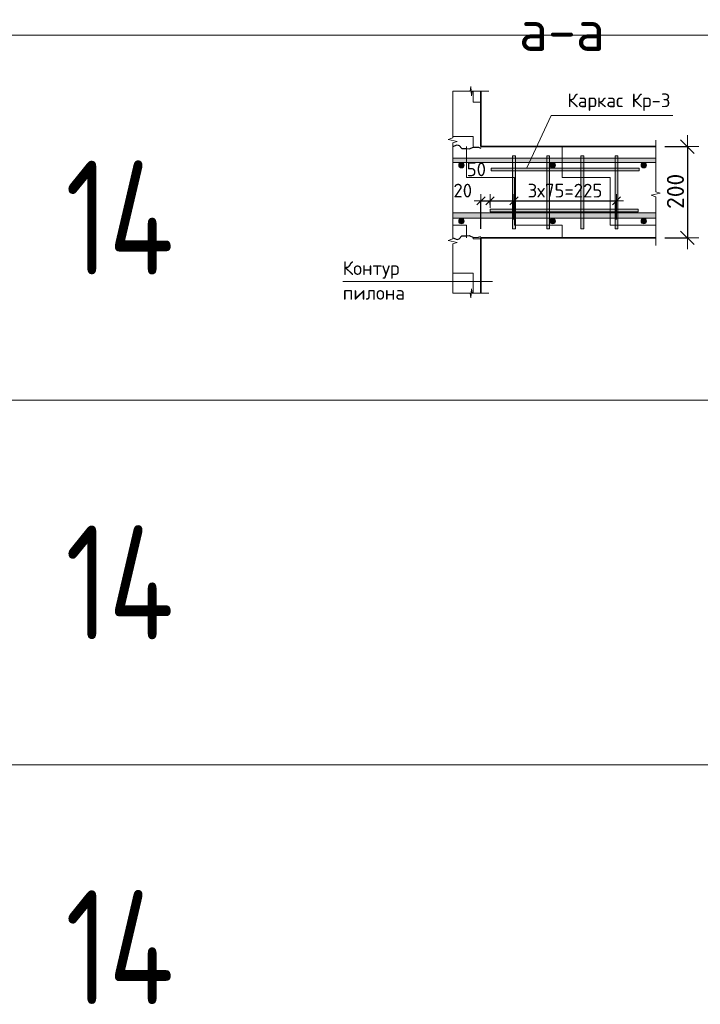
# Model space of a CAD drawing. Header units: metres. Extents: x -38 to 107, y -15 to 21.
# Tile 68 of 89: x 75.88 to 77.37, y 1.55 to 3.71. Entities that reach past the tile are written whole.
import ezdxf

# ---------------------------------------------------------------- set-up
doc = ezdxf.new("R2010")
doc.units = ezdxf.units.M
doc.header["$PDMODE"] = 65
doc.layers.add('XR$4$Размерная линия (1)', color=7, linetype='Continuous', lineweight=13)
doc.layers.add('XR$4$Размерная линия_ общее', color=7, linetype='Continuous', lineweight=13)
doc.styles.add('ISOCPEUR', font='txt')
doc.dimstyles.new('DIMSTYLE_27', dxfattribs={"dimtxt": 0.03, "dimasz": 0.03, "dimexe": 0, "dimexo": 0, "dimgap": 0.015, "dimtad": 2, "dimdec": 0, "dimlfac": 1000, "dimrnd": 5, "dimzin": 12, "dimdsep": 46, "dimtxsty": 'ISOCPEUR', "dimblk1": 'ALL_ML_STRICH', "dimblk2": 'ALL_ML_STRICH', "dimsah": 1, "dimcen": 0, "dimclrd": 7, "dimclre": 256, "dimclrt": 7, "dimadec": 0, "dimazin": 0, "dimtfac": 1, "dimtdec": 0, "dimtix": 1, "dimtmove": 2, "dimatfit": 3, "dimfxl": 0, "dimtvp": 1.2, "dimtzin": 0, "dimlwd": 0, "dimlwe": -3, "dimarcsym": 0})
doc.dimstyles.new('DIMSTYLE_28', dxfattribs={"dimtxt": 0.03, "dimasz": 0.03, "dimexe": 0, "dimexo": 0, "dimgap": 0.015, "dimtad": 2, "dimdec": 0, "dimlfac": 1000, "dimrnd": 5, "dimzin": 12, "dimdsep": 46, "dimtxsty": 'ISOCPEUR', "dimblk1": 'ALL_ML_STRICH', "dimblk2": 'ALL_ML_STRICH', "dimsah": 1, "dimcen": 0, "dimclrd": 7, "dimclre": 256, "dimclrt": 7, "dimadec": 0, "dimazin": 0, "dimtfac": 1, "dimtdec": 0, "dimtix": 1, "dimtmove": 2, "dimatfit": 3, "dimfxl": 0, "dimtzin": 0, "dimlwd": 0, "dimlwe": -3, "dimarcsym": 0})
doc.dimstyles.new('DIMSTYLE_31', dxfattribs={"dimtxt": 0.0375, "dimasz": 0.0495, "dimexe": 0, "dimexo": 0, "dimgap": 0.01875, "dimtad": 2, "dimdec": 0, "dimlfac": 1000, "dimrnd": 1, "dimzin": 12, "dimdsep": 46, "dimtxsty": 'ISOCPEUR', "dimblk1": 'ALL_ML_STRICH', "dimblk2": 'ALL_ML_STRICH', "dimsah": 1, "dimcen": 0, "dimclrd": 7, "dimclre": 256, "dimclrt": 7, "dimadec": 0, "dimazin": 0, "dimtfac": 1, "dimtdec": 0, "dimtix": 1, "dimtmove": 2, "dimatfit": 3, "dimfxl": 0, "dimtzin": 0, "dimlwd": 0, "dimlwe": -3, "dimarcsym": 0})
pattern_1 = [(0, (0.15, 0.15), (0.075, 0.075), [0.075, -0.075]), (90, (0.15, 0.15), (-0.075, 0.075), [0.075, -0.075])]

# ---------------------------------------------------------------- blocks, each defined once
blk = doc.blocks.new('ЭЛЕМЕНТ_УЗОРА_9')
at = {"color": 7, "linetype": 'Continuous', "lineweight": 13, "transparency": 33554687}
blk.add_line((76.8299, 3.5491), (76.8299, 3.5491), dxfattribs=at)
for points in [[(76.8299, 3.3276), (76.8299, 3.4359), (76.8399, 3.439), (76.8199, 3.4432), (76.8299, 3.4468), (76.8299, 3.5491)], [(76.8299, 3.106), (76.8299, 3.2144), (76.8399, 3.2175), (76.8199, 3.2217), (76.8299, 3.2252), (76.8299, 3.3276)]]:
    blk.add_lwpolyline(points, dxfattribs=at)
blk = doc.blocks.new('ЭЛЕМЕНТ_УЗОРА_10')
at = {"color": 7, "linetype": 'Continuous', "lineweight": 13, "transparency": 33554687}
blk.add_line((76.9089, 3.5491), (76.9089, 3.5491), dxfattribs=at)
blk.add_lwpolyline([(76.8299, 3.5491), (76.8685, 3.5491), (76.8696, 3.5591), (76.8711, 3.5391), (76.8724, 3.5491), (76.9089, 3.5491)], dxfattribs=at)
blk = doc.blocks.new('ЭЛЕМЕНТ_УЗОРА_11')
at = {"color": 7, "linetype": 'Continuous', "lineweight": 13, "transparency": 33554687}
blk.add_line((77.2754, 3.2106), (77.2754, 3.2106), dxfattribs=at)
blk.add_lwpolyline([(77.2754, 3.4416), (77.2754, 3.3286), (77.2854, 3.3254), (77.2654, 3.321), (77.2754, 3.3173), (77.2754, 3.2106)], dxfattribs=at)
blk = doc.blocks.new('ALL_ML_STRICH')
at = {"color": 0, "linetype": 'ByBlock', "lineweight": -2}
for p, q in [((0, -0.5), (0, 0.5)), ((-1, 0), (0.5, 0)), ((-0.3, -0.3), (0.3, 0.3))]:
    blk.add_line(p, q, dxfattribs=at)
blk = doc.blocks.new('*D535')
at = {"layer": 'DEFPOINTS', "color": 7, "linetype": 'Continuous', "lineweight": 13, "transparency": 33554687}
for p in [(77.2754, 3.4276), (77.3448, 3.4276), (77.2754, 3.2276)]:
    blk.add_point(p, dxfattribs=at)
at = {"layer": 'XR$4$Размерная линия_ общее', "color": 253, "linetype": 'Continuous', "lineweight": -2, "true_color": 0xa0a0a0, "transparency": 33554687}
for p, q in [((77.2954, 3.4276), (77.3448, 3.4276)), ((77.2954, 3.2276), (77.3448, 3.2276))]:
    blk.add_line(p, q, dxfattribs=at)
at = {"layer": 'XR$4$Размерная линия_ общее', "color": 7, "linetype": 'Continuous', "lineweight": -2, "transparency": 33554687}
blk.add_line((77.3448, 3.4276), (77.3448, 3.2276), dxfattribs=at)
at = {"layer": 'XR$4$Размерная линия_ общее', "color": 7, "linetype": 'Continuous', "lineweight": 13, "transparency": 33554687, "xscale": 0.04950000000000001, "yscale": 0.04950000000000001, "zscale": 0.04950000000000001}
for p, rotation in [((77.3448, 3.4276), 90), ((77.3448, 3.2276), 270)]:
    blk.add_blockref('ALL_ML_STRICH', p, dxfattribs=dict(at, rotation=rotation))
at = {"layer": 'XR$4$Размерная линия_ общее', "color": 7, "linetype": 'Continuous', "lineweight": 13, "transparency": 33554687, "insert": (77.3185, 3.3295), "char_height": 0.0375, "width": 0.1125, "attachment_point": 5, "rotation": 90, "style": 'ISOCPEUR'}
blk.add_mtext('\\A1;{200}', dxfattribs=at)
blk = doc.blocks.new('СЛОЖНЫЙ_ОБЪЕКТ_30')
at = {"linetype": 'Continuous', "lineweight": 13, "transparency": 33554687}
blk.add_hatch(color=7, dxfattribs=at).paths.add_polyline_path([(77.2754, 3.2706), (76.8299, 3.2706), (76.8299, 3.2826), (77.2754, 3.2826)], flags=16)
at = {"color": 7, "linetype": 'Continuous', "lineweight": 13, "transparency": 33554687}
blk.add_lwpolyline([(77.2754, 3.2706), (76.8299, 3.2706), (76.8299, 3.2826), (77.2754, 3.2826), (77.2754, 3.2706)], close=True, dxfattribs=at)
blk = doc.blocks.new('СЛОЖНЫЙ_ОБЪЕКТ_31')
at = {"linetype": 'Continuous', "lineweight": 13, "transparency": 33554687}
blk.add_hatch(color=7, dxfattribs=at).paths.add_polyline_path([(77.2754, 3.3926), (76.8299, 3.3926), (76.8299, 3.4026), (77.2754, 3.4026)], flags=16)
at = {"color": 7, "linetype": 'Continuous', "lineweight": 13, "transparency": 33554687}
blk.add_lwpolyline([(77.2754, 3.3926), (76.8299, 3.3926), (76.8299, 3.4026), (77.2754, 3.4026), (77.2754, 3.3926)], close=True, dxfattribs=at)
blk = doc.blocks.new('ЭЛЕМЕНТ_УЗОРА_12')
at = {"color": 7, "linetype": 'Continuous', "lineweight": 13, "transparency": 33554687}
blk.add_line((76.9089, 3.106), (76.9089, 3.106), dxfattribs=at)
blk.add_lwpolyline([(76.8299, 3.106), (76.8685, 3.106), (76.8696, 3.096), (76.8711, 3.116), (76.8724, 3.106), (76.9089, 3.106)], dxfattribs=at)
blk = doc.blocks.new('СЛОЖНЫЙ_ОБЪЕКТ_32')
at = {"linetype": 'Continuous', "lineweight": 13, "true_color": 0xababab, "transparency": 33554687}
blk.add_hatch(color=253, dxfattribs=at).paths.add_polyline_path([(76.9613, 3.2476), (76.9613, 3.4076), (76.9673, 3.4076), (76.9673, 3.2476)], flags=16)
at = {"color": 7, "linetype": 'Continuous', "lineweight": 13, "transparency": 33554687}
blk.add_lwpolyline([(76.9613, 3.2476), (76.9613, 3.4076), (76.9673, 3.4076), (76.9673, 3.2476), (76.9613, 3.2476)], close=True, dxfattribs=at)
blk = doc.blocks.new('СЛОЖНЫЙ_ОБЪЕКТ_33')
at = {"linetype": 'Continuous', "lineweight": 13, "true_color": 0xababab, "transparency": 33554687}
blk.add_hatch(color=253, dxfattribs=at).paths.add_polyline_path([(77.0363, 3.2476), (77.0363, 3.4076), (77.0423, 3.4076), (77.0423, 3.2476)], flags=16)
at = {"color": 7, "linetype": 'Continuous', "lineweight": 13, "transparency": 33554687}
blk.add_lwpolyline([(77.0363, 3.2476), (77.0363, 3.4076), (77.0423, 3.4076), (77.0423, 3.2476), (77.0363, 3.2476)], close=True, dxfattribs=at)
blk = doc.blocks.new('СЛОЖНЫЙ_ОБЪЕКТ_34')
at = {"linetype": 'Continuous', "lineweight": 13, "true_color": 0xababab, "transparency": 33554687}
blk.add_hatch(color=253, dxfattribs=at).paths.add_polyline_path([(77.1113, 3.2476), (77.1113, 3.4076), (77.1173, 3.4076), (77.1173, 3.2476)], flags=16)
at = {"color": 7, "linetype": 'Continuous', "lineweight": 13, "transparency": 33554687}
blk.add_lwpolyline([(77.1113, 3.2476), (77.1113, 3.4076), (77.1173, 3.4076), (77.1173, 3.2476), (77.1113, 3.2476)], close=True, dxfattribs=at)
blk = doc.blocks.new('СЛОЖНЫЙ_ОБЪЕКТ_35')
at = {"linetype": 'Continuous', "lineweight": 13, "true_color": 0xababab, "transparency": 33554687}
blk.add_hatch(color=253, dxfattribs=at).paths.add_polyline_path([(77.1863, 3.2476), (77.1863, 3.4076), (77.1923, 3.4076), (77.1923, 3.2476)], flags=16)
at = {"color": 7, "linetype": 'Continuous', "lineweight": 13, "transparency": 33554687}
blk.add_lwpolyline([(77.1863, 3.2476), (77.1863, 3.4076), (77.1923, 3.4076), (77.1923, 3.2476), (77.1863, 3.2476)], close=True, dxfattribs=at)
blk = doc.blocks.new('СЛОЖНЫЙ_ОБЪЕКТ_36')
at = {"linetype": 'Continuous', "lineweight": 13, "true_color": 0xababab, "transparency": 33554687}
blk.add_hatch(color=253, dxfattribs=at).paths.add_polyline_path([(77.2393, 3.3806), (76.9143, 3.3806), (76.9143, 3.3746), (77.2393, 3.3746)])
at = {"color": 7, "linetype": 'Continuous', "lineweight": 13, "transparency": 33554687}
blk.add_lwpolyline([(77.2393, 3.3806), (76.9143, 3.3806), (76.9143, 3.3746), (77.2393, 3.3746), (77.2393, 3.3806)], close=True, dxfattribs=at)
blk = doc.blocks.new('СЛОЖНЫЙ_ОБЪЕКТ_37')
at = {"linetype": 'Continuous', "lineweight": 13, "true_color": 0xababab, "transparency": 33554687}
blk.add_hatch(color=253, dxfattribs=at).paths.add_polyline_path([(77.2369, 3.2903), (76.9119, 3.2903), (76.9119, 3.2843), (77.2369, 3.2843)])
at = {"color": 7, "linetype": 'Continuous', "lineweight": 13, "transparency": 33554687}
blk.add_lwpolyline([(77.2369, 3.2903), (76.9119, 3.2903), (76.9119, 3.2843), (77.2369, 3.2843), (77.2369, 3.2903)], close=True, dxfattribs=at)
blk = doc.blocks.new('*D545')
at = {"layer": 'DEFPOINTS', "color": 7, "linetype": 'Continuous', "lineweight": 13, "transparency": 33554687}
for p in [(76.8919, 3.3086), (76.9119, 3.2803), (76.8919, 3.2276)]:
    blk.add_point(p, dxfattribs=at)
at = {"layer": 'XR$4$Размерная линия (1)', "color": 9, "linetype": 'Continuous', "lineweight": -2, "true_color": 0xc7c7c7, "transparency": 33554687}
for p, q in [((76.8919, 3.2476), (76.8919, 3.3086)), ((76.9119, 3.3003), (76.9119, 3.3086))]:
    blk.add_line(p, q, dxfattribs=at)
at = {"layer": 'XR$4$Размерная линия (1)', "color": 7, "linetype": 'Continuous', "lineweight": -2, "transparency": 33554687}
blk.add_line((76.8919, 3.3086), (76.9119, 3.3086), dxfattribs=at)
at = {"layer": 'XR$4$Размерная линия (1)', "color": 7, "linetype": 'Continuous', "lineweight": 13, "transparency": 33554687, "xscale": 0.03, "yscale": 0.03, "zscale": 0.03, "rotation": 180}
blk.add_blockref('ALL_ML_STRICH', (76.8919, 3.3086), dxfattribs=at)
at = {"layer": 'XR$4$Размерная линия (1)', "color": 7, "linetype": 'Continuous', "lineweight": 13, "transparency": 33554687, "xscale": 0.03, "yscale": 0.03, "zscale": 0.03}
blk.add_blockref('ALL_ML_STRICH', (76.9119, 3.3086), dxfattribs=at)
at = {"layer": 'XR$4$Размерная линия (1)', "color": 7, "linetype": 'Continuous', "lineweight": 13, "transparency": 33554687, "insert": (76.8519, 3.3312), "char_height": 0.03, "width": 0.06, "attachment_point": 5, "style": 'ISOCPEUR'}
blk.add_mtext('\\A1;{20}', dxfattribs=at)
blk = doc.blocks.new('*D546')
at = {"layer": 'DEFPOINTS', "color": 7, "linetype": 'Continuous', "lineweight": 13, "transparency": 33554687}
for p in [(76.9119, 3.3086), (76.9119, 3.2803), (76.9643, 3.2476)]:
    blk.add_point(p, dxfattribs=at)
at = {"layer": 'XR$4$Размерная линия (1)', "color": 9, "linetype": 'Continuous', "lineweight": -2, "true_color": 0xc7c7c7, "transparency": 33554687}
for p, q in [((76.9119, 3.3003), (76.9119, 3.3086)), ((76.9643, 3.2676), (76.9643, 3.3086))]:
    blk.add_line(p, q, dxfattribs=at)
at = {"layer": 'XR$4$Размерная линия (1)', "color": 7, "linetype": 'Continuous', "lineweight": -2, "transparency": 33554687}
blk.add_line((76.9119, 3.3086), (76.9643, 3.3086), dxfattribs=at)
at = {"layer": 'XR$4$Размерная линия (1)', "color": 7, "linetype": 'Continuous', "lineweight": 13, "transparency": 33554687, "xscale": 0.03, "yscale": 0.03, "zscale": 0.03, "rotation": 180}
blk.add_blockref('ALL_ML_STRICH', (76.9119, 3.3086), dxfattribs=at)
at = {"layer": 'XR$4$Размерная линия (1)', "color": 7, "linetype": 'Continuous', "lineweight": 13, "transparency": 33554687, "xscale": 0.03, "yscale": 0.03, "zscale": 0.03}
blk.add_blockref('ALL_ML_STRICH', (76.9643, 3.3086), dxfattribs=at)
at = {"layer": 'XR$4$Размерная линия (1)', "color": 7, "linetype": 'Continuous', "lineweight": 13, "transparency": 33554687, "insert": (76.8817, 3.3777), "char_height": 0.03, "width": 0.06, "attachment_point": 5, "style": 'ISOCPEUR'}
blk.add_mtext('\\A1;{50}', dxfattribs=at)
blk = doc.blocks.new('*D547')
at = {"layer": 'DEFPOINTS', "color": 7, "linetype": 'Continuous', "lineweight": 13, "transparency": 33554687}
for p in [(76.9643, 3.3086), (76.9643, 3.2476), (77.1893, 3.2476)]:
    blk.add_point(p, dxfattribs=at)
at = {"layer": 'XR$4$Размерная линия (1)', "color": 9, "linetype": 'Continuous', "lineweight": -2, "true_color": 0xc7c7c7, "transparency": 33554687}
for p, q in [((76.9643, 3.2676), (76.9643, 3.3086)), ((77.1893, 3.2676), (77.1893, 3.3086))]:
    blk.add_line(p, q, dxfattribs=at)
at = {"layer": 'XR$4$Размерная линия (1)', "color": 7, "linetype": 'Continuous', "lineweight": -2, "transparency": 33554687}
blk.add_line((76.9643, 3.3086), (77.1893, 3.3086), dxfattribs=at)
at = {"layer": 'XR$4$Размерная линия (1)', "color": 7, "linetype": 'Continuous', "lineweight": 13, "transparency": 33554687, "xscale": 0.03, "yscale": 0.03, "zscale": 0.03, "rotation": 180}
blk.add_blockref('ALL_ML_STRICH', (76.9643, 3.3086), dxfattribs=at)
at = {"layer": 'XR$4$Размерная линия (1)', "color": 7, "linetype": 'Continuous', "lineweight": 13, "transparency": 33554687, "xscale": 0.03, "yscale": 0.03, "zscale": 0.03}
blk.add_blockref('ALL_ML_STRICH', (77.1893, 3.3086), dxfattribs=at)
at = {"layer": 'XR$4$Размерная линия (1)', "color": 7, "linetype": 'Continuous', "lineweight": 13, "transparency": 33554687, "insert": (76.9943, 3.3461), "char_height": 0.03, "width": 0.0015, "attachment_point": 1, "line_spacing_factor": 0.60241, "style": 'ISOCPEUR'}
blk.add_mtext('3х75=225', dxfattribs=at)

msp = doc.modelspace()

# ---------------------------------------------------------------- hatches: boundary and pattern name
at = {"linetype": 'Continuous', "lineweight": 13, "transparency": 33554687}
h = msp.add_hatch(dxfattribs=at)
h.set_pattern_fill('____', scale=0.075, style=0, pattern_type=2)
h.set_pattern_definition(pattern_1)
h.paths.add_polyline_path([(76.8919, 3.4276), (76.8919, 3.5491), (76.8299, 3.5491), (76.8299, 3.4276)], flags=0)
h = msp.add_hatch(dxfattribs=at)
h.set_pattern_fill('____', scale=0.105, style=0, pattern_type=2)
h.set_pattern_definition([(0, (0.21, 0.21), (0.105, 0.105), [0.105, -0.105]), (90, (0.21, 0.21), (-0.105, 0.105), [0.105, -0.105])])
h.paths.add_polyline_path([(76.8299, 3.4276), (76.8299, 3.2276), (77.2754, 3.2276), (77.2754, 3.4276)], flags=0)
for points in [[(76.8504, 3.3927), (76.8477, 3.3927), (76.8453, 3.3915), (76.8437, 3.3894), (76.8431, 3.3868), (76.8437, 3.3842), (76.8453, 3.3821), (76.8477, 3.381), (76.8504, 3.381), (76.8528, 3.3821), (76.8545, 3.3842), (76.8551, 3.3868), (76.8545, 3.3894), (76.8528, 3.3915)], [(77.0504, 3.3927), (77.0477, 3.3927), (77.0453, 3.3915), (77.0437, 3.3894), (77.0431, 3.3868), (77.0437, 3.3842), (77.0453, 3.3821), (77.0477, 3.381), (77.0504, 3.381), (77.0528, 3.3821), (77.0545, 3.3842), (77.0551, 3.3868), (77.0545, 3.3894), (77.0528, 3.3915)], [(77.2504, 3.3927), (77.2477, 3.3927), (77.2453, 3.3915), (77.2437, 3.3894), (77.2431, 3.3868), (77.2437, 3.3842), (77.2453, 3.3821), (77.2477, 3.381), (77.2504, 3.381), (77.2528, 3.3821), (77.2545, 3.3842), (77.2551, 3.3868), (77.2545, 3.3894), (77.2528, 3.3915)], [(76.8504, 3.2702), (76.8477, 3.2702), (76.8453, 3.269), (76.8437, 3.267), (76.8431, 3.2643), (76.8437, 3.2617), (76.8453, 3.2597), (76.8477, 3.2585), (76.8504, 3.2585), (76.8528, 3.2597), (76.8545, 3.2617), (76.8551, 3.2643), (76.8545, 3.267), (76.8528, 3.269)], [(77.0504, 3.2702), (77.0477, 3.2702), (77.0453, 3.269), (77.0437, 3.267), (77.0431, 3.2643), (77.0437, 3.2617), (77.0453, 3.2597), (77.0477, 3.2585), (77.0504, 3.2585), (77.0528, 3.2597), (77.0545, 3.2617), (77.0551, 3.2643), (77.0545, 3.267), (77.0528, 3.269)], [(77.2504, 3.2702), (77.2477, 3.2702), (77.2453, 3.269), (77.2437, 3.267), (77.2431, 3.2643), (77.2437, 3.2617), (77.2453, 3.2597), (77.2477, 3.2585), (77.2504, 3.2585), (77.2528, 3.2597), (77.2545, 3.2617), (77.2551, 3.2643), (77.2545, 3.267), (77.2528, 3.269)]]:
    msp.add_hatch(color=7, dxfattribs=at).paths.add_polyline_path(points)
h = msp.add_hatch(dxfattribs=at)
h.set_pattern_fill('____', scale=0.075, style=0, pattern_type=2)
h.set_pattern_definition(pattern_1)
h.paths.add_polyline_path([(76.8919, 3.2276), (76.8299, 3.2276), (76.8299, 3.106), (76.8919, 3.106)], flags=0)

# ---------------------------------------------------------------- linework, layer by layer
at = {"color": 7, "linetype": 'Continuous', "lineweight": 13, "transparency": 33554687}
for p, q in [((86.4198, 3.6717), (67.9198, 3.6717)), ((76.5886, 3.132), (76.9169, 3.132)), ((86.4198, 2.8717), (67.9198, 2.8717)), ((86.4198, 2.0717), (67.9198, 2.0717))]:
    msp.add_line(p, q, dxfattribs=at)
at = {"color": 7, "linetype": 'Continuous', "lineweight": 35, "transparency": 33554687}
for p, q in [((76.8919, 3.4276), (76.8919, 3.5491)), ((77.2754, 3.4276), (76.8919, 3.4276)), ((76.8919, 3.2276), (76.8919, 3.106)), ((76.8919, 3.2276), (77.2754, 3.2276))]:
    msp.add_line(p, q, dxfattribs=at)
at = {"color": 7, "linetype": 'Continuous', "lineweight": 13, "transparency": 33554687}
msp.add_lwpolyline([(77.3131, 3.4959), (77.0459, 3.4959), (76.9923, 3.3811)], dxfattribs=at)
at = {"color": 7, "linetype": 'Continuous', "lineweight": 25, "transparency": 33554687}
for points in [[(76.8299, 3.4276), (76.8399, 3.4316), (76.8442, 3.4297), (76.8499, 3.4236), (76.8599, 3.4236), (76.866, 3.4225), (76.8754, 3.4266), (76.8868, 3.4264), (76.8919, 3.4244)], [(76.8299, 3.2276), (76.8399, 3.2236), (76.8442, 3.2254), (76.8499, 3.2316), (76.8599, 3.2316), (76.866, 3.2327), (76.8754, 3.2286), (76.8868, 3.2287), (76.8919, 3.2307)]]:
    msp.add_lwpolyline(points, dxfattribs=at)
at = {"color": 7, "linetype": 'Continuous', "lineweight": 18, "transparency": 33554687}
for centre in [(76.8491, 3.3868), (77.0491, 3.3868), (77.2491, 3.3868), (76.8491, 3.2643), (77.0491, 3.2643), (77.2491, 3.2643)]:
    msp.add_circle(centre, 0.006, dxfattribs=at)

# ---------------------------------------------------------------- block references
at = {"color": 7, "linetype": 'Continuous', "lineweight": 13, "transparency": 33554687}
for name in ['ЭЛЕМЕНТ_УЗОРА_9', 'ЭЛЕМЕНТ_УЗОРА_10', 'ЭЛЕМЕНТ_УЗОРА_11', 'СЛОЖНЫЙ_ОБЪЕКТ_31', 'СЛОЖНЫЙ_ОБЪЕКТ_32', 'СЛОЖНЫЙ_ОБЪЕКТ_33', 'СЛОЖНЫЙ_ОБЪЕКТ_34', 'СЛОЖНЫЙ_ОБЪЕКТ_35', 'СЛОЖНЫЙ_ОБЪЕКТ_36', 'СЛОЖНЫЙ_ОБЪЕКТ_30', 'СЛОЖНЫЙ_ОБЪЕКТ_37', 'ЭЛЕМЕНТ_УЗОРА_12']:
    msp.add_blockref(name, (0, 0), dxfattribs=at)

# ---------------------------------------------------------------- texts
at = {"color": 7, "linetype": 'Continuous', "lineweight": 50, "transparency": 33554687, "insert": (77.0695, 3.6825), "char_height": 0.09, "width": 0.2484, "attachment_point": 5, "style": 'ISOCPEUR'}
msp.add_mtext('\\A1;{\\fISOCPEUR|i0|b0;\\H0.090000;\\W1.000000;\\C7;а-а}\\P', dxfattribs=at)
at = {"color": 7, "linetype": 'Continuous', "lineweight": 13, "transparency": 33554687, "insert": (77.1945, 3.525), "char_height": 0.03, "width": 0.25163, "attachment_point": 5, "style": 'ISOCPEUR'}
msp.add_mtext('\\A1;{\\fISOCPEUR|i0|b0;\\H0.030000;\\W1.000000;\\C7;Каркас Кр-3}\\P', dxfattribs=at)
at = {"color": 7, "linetype": 'Continuous', "lineweight": 35, "transparency": 33554687, "char_height": 0.25, "width": 0.420468, "attachment_point": 7, "style": 'ISOCPEUR'}
for insert in [(75.98, 3.1467), (75.98, 2.3467), (75.98, 1.5467)]:
    msp.add_mtext('\\W0.76;14', dxfattribs=dict(at, insert=insert))
at = {"color": 7, "linetype": 'Continuous', "lineweight": 13, "transparency": 33554687, "insert": (76.5886, 3.1761), "char_height": 0.03, "width": 0.146025, "attachment_point": 1, "line_spacing_factor": 1.084337}
msp.add_mtext('\\A1;{\\fISOCPEUR|i0|b0;\\H0.030000;\\W1.000000;\\C7;Контур}\\P{\\fISOCPEUR|i0|b0;\\H0.030000;\\W1.000000;\\C7;пилона}\\P', dxfattribs=at)

# ---------------------------------------------------------------- dimensions: what is measured, and where the dimension line sits
at = {"layer": 'XR$4$Размерная линия (1)', "color": 7, "linetype": 'Continuous', "lineweight": 13, "transparency": 33554687}
for base, p1, p2, picture, middle in [((76.9643, 3.3086), (76.9119, 3.3003), (76.9643, 3.2676), '*D546', (76.8817, 3.3777)), ((76.9119, 3.3086), (76.8919, 3.2476), (76.9119, 3.3003), '*D545', (76.8519, 3.3312))]:
    dim = msp.add_linear_dim(base=base, p1=p1, p2=p2, dimstyle='DIMSTYLE_27', override={"dimpost": '<>', "dimclrd": 7, "dimclre": 9, "dimclrt": 7, "dimlwd": 0, "dimlwe": 65533}, dxfattribs=at)
    dim.commit()
    dim.dimension.update_dxf_attribs({"geometry": picture, "text_midpoint": middle, "dimtype": 160})
dim = msp.add_linear_dim(base=(77.1893, 3.3086), p1=(76.9643, 3.2676), p2=(77.1893, 3.2676), text='3х75=225', dimstyle='DIMSTYLE_28', override={"dimpost": '<>', "dimclrd": 7, "dimclre": 9, "dimclrt": 7, "dimlwd": 0, "dimlwe": 65533}, dxfattribs=at)
dim.commit()
dim.dimension.update_dxf_attribs({"geometry": '*D547', "text_midpoint": (77.0768, 3.3236), "dimtype": 160})
at = {"layer": 'XR$4$Размерная линия_ общее', "color": 7, "linetype": 'Continuous', "lineweight": 13, "transparency": 33554687}
dim = msp.add_linear_dim(base=(77.3448, 3.2276), p1=(77.2954, 3.4276), p2=(77.2954, 3.2276), angle=270, dimstyle='DIMSTYLE_31', override={"dimpost": '<>', "dimclrd": 7, "dimclre": 253, "dimclrt": 7, "dimlwd": 0, "dimlwe": 65533}, dxfattribs=at)
dim.commit()
dim.dimension.update_dxf_attribs({"geometry": '*D535', "text_midpoint": (77.3185, 3.3295), "dimtype": 160})

doc.saveas('drawing.dxf')
